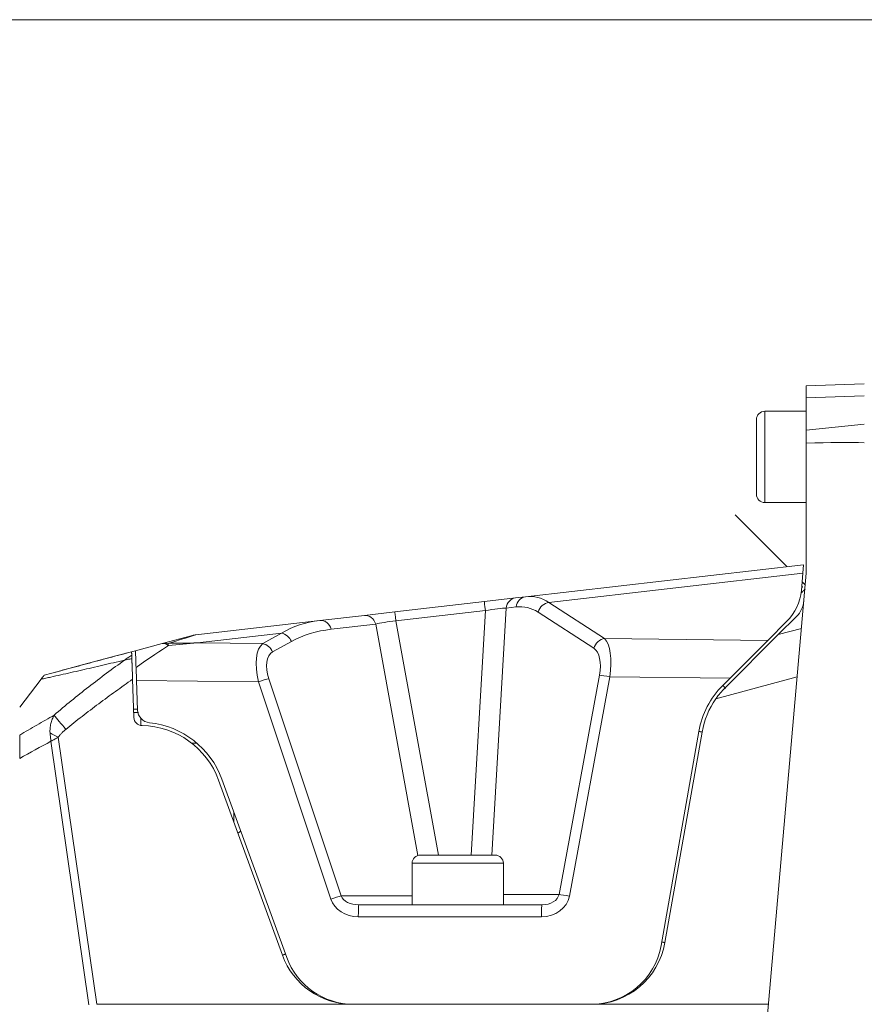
# Model space of a CAD drawing. Header units: millimetres. Extents: x 4 to 836, y 5 to 589.
# Tile 40 of 163: x 425 to 476, y 132 to 191. Entities that reach past the tile are written whole.
import ezdxf

# ---------------------------------------------------------------- set-up
doc = ezdxf.new("R2010")
doc.units = ezdxf.units.MM
doc.layers.add('1', color=7, linetype='Continuous', true_color=0xffffff)

msp = doc.modelspace()

# ---------------------------------------------------------------- linework, layer by layer
at = {"layer": '1', "color": 251, "linetype": 'Continuous', "lineweight": 18}
msp.add_line((510.845, 191.467), (373.329, 191.467), dxfattribs=at)
at = {"layer": '1', "color": 9, "linetype": 'Continuous', "lineweight": 18}
for p, q in [((472.395, 169.402), (475.895, 169.524)), ((472.395, 168.67), (472.395, 169.402)), ((472.395, 166.725), (472.395, 168.67)), ((472.395, 165.945), (472.395, 166.725)), ((472.395, 165.945), (472.395, 158.111)), ((455.482, 156.679), (472.238, 158.613)), ((472.238, 158.613), (472.194, 158.105)), ((472.395, 158.111), (469.245, 122.111)), ((472.102, 157.061), (472.194, 158.105)), ((447.608, 155.771), (452.998, 156.393)), ((452.998, 156.393), (454.881, 156.61)), ((454.881, 156.61), (455.482, 156.679)), ((443.083, 155.248), (445.765, 155.558)), ((445.765, 155.558), (447.608, 155.771)), ((435.617, 154.387), (443.083, 155.248)), ((470.085, 154.052), (471.235, 155.201)), ((470.712, 154.396), (471.814, 155.497)), ((433.583, 153.859), (435.4, 154.346)), ((467.51, 151.193), (470.712, 154.396)), ((431.972, 153.427), (433.583, 153.859)), ((470.085, 154.052), (467.806, 151.772)), ((428.759, 152.566), (430.957, 153.155)), ((430.957, 153.155), (431.972, 153.427)), ((427.019, 152.1), (428.759, 152.566)), ((432.035, 151.629), (432.007, 152.424)), ((426.29, 151.711), (424.995, 150.023)), ((431.878, 149.393), (431.798, 151.704)), ((432.035, 151.629), (432.097, 149.852)), ((467.368, 151.335), (467.806, 151.772)), ((432.095, 149.911), (431.86, 149.911)), ((463.65, 135.665), (465.924, 148.561)), ((463.883, 135.83), (466.121, 148.526)), ((436.984, 145.621), (440.824, 135.072)), ((441.085, 134.941), (437.172, 145.69)), ((445.428, 138.111), (449.572, 138.111)), ((453.07, 138.111), (456.468, 138.111)), ((445.053, 132.111), (429.637, 132.111)), ((459.451, 132.111), (445.053, 132.111)), ((470.12, 132.111), (459.451, 132.111))]:
    msp.add_line(p, q, dxfattribs=at)
at = {"layer": '1', "color": 9, "linetype": 'Continuous', "lineweight": 13}
for p, q in [((475.895, 168.792), (472.395, 168.67)), ((472.395, 166.725), (475.895, 167.092)), ((472.194, 158.105), (456.89, 156.339)), ((456.89, 156.339), (460.248, 154.158)), ((453.059, 155.842), (447.668, 155.22)), ((452.202, 141.111), (453.059, 155.842)), ((454.314, 155.995), (453.448, 141.111)), ((454.915, 156.065), (454.314, 155.995)), ((459.596, 153.571), (456.238, 155.752)), ((446.448, 155.03), (443.767, 154.721)), ((448.979, 141.083), (446.448, 155.03)), ((447.668, 155.22), (450.229, 141.112)), ((440.773, 154.479), (435.709, 153.894)), ((439.638, 153.852), (440.773, 154.479)), ((470.712, 154.396), (472.103, 154.775)), ((435.709, 153.894), (439.638, 153.852)), ((441.371, 153.979), (440.235, 153.352)), ((460.248, 154.158), (470.085, 154.052)), ((457.497, 138.731), (459.938, 151.954)), ((439.38, 151.55), (432.035, 151.629)), ((443.741, 138.452), (439.38, 151.55)), ((440.004, 151.741), (444.365, 138.644)), ((460.564, 151.85), (458.123, 138.627)), ((467.806, 151.772), (460.564, 151.85)), ((471.848, 151.855), (466.946, 150.52)), ((429.167, 132.076), (426.88, 147.972)), ((427.321, 148.206), (429.637, 132.111)), ((444.365, 138.644), (448.645, 138.644)), ((454.145, 138.731), (457.497, 138.731)), ((456.442, 137.388), (445.402, 137.388))]:
    msp.add_line(p, q, dxfattribs=at)
at = {"layer": '1', "color": 27, "linetype": 'Continuous', "lineweight": 18}
for p, q in [((472.395, 167.861), (469.895, 167.861)), ((469.395, 167.361), (469.395, 167.19)), ((469.395, 167.19), (469.395, 162.861)), ((469.895, 162.361), (472.395, 162.361)), ((435.668, 147.861), (435.395, 147.861)), ((435.395, 147.861), (435.395, 147.827)), ((449.145, 141.111), (453.645, 141.111)), ((448.645, 140.611), (448.645, 138.111)), ((454.145, 138.111), (454.145, 140.611)), ((449.572, 138.111), (453.07, 138.111))]:
    msp.add_line(p, q, dxfattribs=at)
at = {"layer": '1', "color": 27, "linetype": 'Continuous', "lineweight": 13}
for p, q in [((469.895, 167.652), (469.895, 167.861)), ((469.895, 162.361), (469.895, 167.652)), ((437.895, 143.704), (437.895, 143.12)), ((448.645, 140.611), (454.145, 140.611))]:
    msp.add_line(p, q, dxfattribs=at)
at = {"layer": '1', "color": 252, "linetype": 'Continuous', "lineweight": 18}
for p, q in [((468.11, 161.615), (471.228, 158.497)), ((472.147, 157.577), (472.332, 157.393)), ((472.173, 157.271), (472.174, 157.271)), ((472.174, 157.271), (472.176, 157.273))]:
    msp.add_line(p, q, dxfattribs=at)
at = {"layer": '1', "color": 27, "linetype": 'Continuous', "lineweight": 18}
for centre, start, end in [((469.895, 167.361), 90, 180), ((469.895, 162.861), 180, 270), ((437.895, 142.861), 300.17531, 326.03062), ((449.145, 140.611), 90, 180), ((453.645, 140.611), 0, 90)]:
    msp.add_arc(centre, 0.5, start, end, dxfattribs=at)
at = {"layer": '1', "color": 9, "linetype": 'Continuous', "lineweight": 18}
for centre, radius, start, end in [((435.789, 152.897), 1.5, 96.58353, 105), ((471.045, 147.658), 5.2, 135, 170), ((471.045, 147.658), 5, 145.0759, 170), ((432.897, 149.88), 0.8, 182, 264.15872), ((432.378, 149.411), 0.5, 182, 269.04224), ((432.286, 143.911), 5.2, 20, 84.15872), ((432.286, 143.911), 5, 20, 89.04224), ((459.416, 136.411), 4.3, 270, 350), ((459.451, 136.611), 4.5, 270, 350), ((445.053, 136.611), 4.5, 200, 270), ((445.125, 136.411), 4.3, 200, 270)]:
    msp.add_arc(centre, radius, start, end, dxfattribs=at)
for centre, major_axis, ratio, start_param, end_param in [((406.761, 158.07), (71.634, 7.505), 0.03471, 0.261332, 0.408565), ((469.114, 157.323), (0, 3), 1, 3.926991, 4.625123), ((470.753, 156.558), (0.204, -1.486), 1, 0.648698, 1.346829)]:
    msp.add_ellipse(centre, major_axis=major_axis, ratio=ratio, start_param=start_param, end_param=end_param, dxfattribs=at)
at = {"layer": '1', "color": 9, "linetype": 'Continuous', "lineweight": 13}
for centre, major_axis, ratio, start_param, end_param in [((454.169, 146.462), (1.946, 10.196), 0.441133, 6.102903, 6.420468), ((453.084, 155.648), (-0.086, 0.745), 0.003951, 0, 1.306762), ((454.967, 155.865), (-0.086, 0.745), 0.877005, 0, 1.295121), ((455.568, 155.934), (-0.086, 0.745), 0.877005, 0, 1.295121), ((453.517, 146.592), (2.052, 9.443), 0.444783, 6.116253, 6.433818), ((456.89, 155.621), (0.409, 0.629), 0.872046, 0.640229, 1.905037), ((445.851, 154.813), (-0.086, 0.745), 0.841353, 4.910452, 6.283185), ((447.694, 155.026), (-0.086, 0.745), 0.003951, 0, 1.306762), ((452.974, 155.635), (1.52, 0.311), 0.119984, 0.466857, 1.490136), ((447.117, 145.648), (6.94, -8.407), 0.681309, 2.725655, 3.04322), ((443.169, 154.503), (-0.086, 0.745), 0.841353, 4.910452, 6.283185), ((447.723, 155.029), (1.502, 0.122), 0.129114, 1.596585, 2.573289), ((379.694, 137.866), (55.925, 16.52), 0.001549, 6.03684, 6.292084), ((440.773, 153.761), (0.363, -0.657), 0.845139, 1.439128, 2.562872), ((447.715, 145.865), (7.732, -7.021), 0.708948, 2.586491, 2.904056), ((430.787, 151.556), (3.604, 2.461), 0.006944, 0.488751, 1.220646), ((433.971, 152.41), (0.388, -1.449), 0.696276, 2.805969, 3.141593), ((433.971, 152.41), (0.388, -1.449), 0.436361, 2.604396, 3.141593), ((433.971, 152.41), (-0.057, 1.499), 0.058057, 5.803818, 6.04411), ((440.569, 151.451), (0.771, -2.485), 0.431649, 3.300236, 4.539608), ((439.638, 153.134), (0.363, -0.657), 0.845139, 1.439128, 2.562872), ((460.248, 153.441), (0.409, 0.629), 0.872046, 0.640229, 1.905037), ((459.631, 151.774), (0.414, 2.492), 0.36064, 4.802779, 6.042151), ((441.167, 151.668), (0.932, -1.683), 0.539998, 3.141059, 4.380431), ((458.979, 151.904), (0.48, 1.729), 0.514733, 4.883118, 6.12249), ((460.59, 151.824), (-0.738, 0.136), 0.028013, 4.753033, 5.802349), ((439.406, 151.524), (0.712, 0.237), 0.044142, 0.559115, 1.592863), ((427.823, 148.632), (-0.95, 1.161), 0.00491, 0.666378, 1.521681), ((427.374, 148.154), (1.325, -0.704), 0.014465, 1.617991, 2.005597), ((443.767, 138.426), (0.712, 0.237), 0.044142, 0.559115, 1.592863), ((445.436, 138.888), (1.759, 0.105), 0.850879, 3.365635, 4.642152), ((445.462, 138.861), (1.136, 0.04), 0.659185, 3.382829, 4.659347), ((456.414, 138.888), (1.729, -0.098), 0.865621, 4.77794, 6.174204), ((456.44, 138.861), (1.069, -0.039), 0.700758, 4.764615, 6.160878), ((458.15, 138.601), (-0.738, 0.136), 0.028013, 4.753033, 5.802349), ((445.428, 137.361), (0, 0.75), 0.034899, 0, 1.53589), ((456.468, 137.361), (0, 0.75), 0.034899, 0, 1.53589)]:
    msp.add_ellipse(centre, major_axis=major_axis, ratio=ratio, start_param=start_param, end_param=end_param, dxfattribs=at)
at = {"layer": '1', "color": 252, "linetype": 'Continuous', "lineweight": 13}
for points, knots in [([(472.341, 157.156), (472.328, 157.142), (472.312, 157.127), (472.263, 157.078), (472.226, 157.04), (472.157, 156.971), (472.128, 156.943), (472.098, 156.913)], [0, 0, 0, 0, 0.240376, 0.240376, 0.709859, 0.709859, 1, 1, 1, 1]), ([(432.15, 149.711), (432.103, 149.711), (432.056, 149.711), (431.96, 149.711), (431.912, 149.711), (431.863, 149.711)], [0, 0, 0, 0, 0.490421, 0.490421, 1, 1, 1, 1])]:
    msp.add_open_spline(points, degree=3, knots=knots, dxfattribs=at)
at = {"layer": '1', "color": 252, "linetype": 'Continuous', "lineweight": 18}
for points, knots in [([(472.151, 157.249), (472.152, 157.249), (472.152, 157.25), (472.175, 157.273), (472.181, 157.279), (472.182, 157.28), (472.181, 157.279), (472.179, 157.277), (472.179, 157.277), (472.179, 157.276)], [0, 0, 0, 0, 0.01791, 0.01791, 0.614925, 0.614925, 0.913433, 0.913433, 1, 1, 1, 1]), ([(472.173, 157.27), (472.173, 157.27), (472.173, 157.27), (472.174, 157.271), (472.174, 157.272), (472.176, 157.274), (472.178, 157.275), (472.18, 157.277), (472.181, 157.278), (472.181, 157.279), (472.181, 157.279), (472.181, 157.279)], [0, 0, 0, 0, 0.076041, 0.076041, 0.377791, 0.377791, 0.679541, 0.679541, 0.981291, 0.981291, 1, 1, 1, 1])]:
    msp.add_open_spline(points, degree=3, knots=knots, dxfattribs=at)
at = {"layer": '1', "color": 9, "linetype": 'Continuous', "lineweight": 13}
for points in [[(433.937, 153.867), (434.528, 153.882), (435.118, 153.891), (435.709, 153.894)], [(433.961, 153.741), (434.544, 153.805), (435.126, 153.856), (435.709, 153.894)], [(426.88, 147.972), (426.25, 147.628), (425.621, 147.282), (424.995, 146.931)]]:
    msp.add_open_spline(points, degree=3, dxfattribs=at)
at = {"layer": '1', "color": 9, "linetype": 'Continuous', "lineweight": 18}
for points, knots in [([(426.477, 151.955), (426.676, 152.008), (426.879, 152.062), (427.191, 152.146), (427.295, 152.174), (427.506, 152.23), (427.613, 152.259), (427.933, 152.345), (428.149, 152.403), (428.586, 152.519), (428.806, 152.578), (429.249, 152.697), (429.472, 152.757), (429.921, 152.877), (430.146, 152.938), (430.825, 153.119), (431.281, 153.242), (431.74, 153.365)], [0, 0, 0, 0, 0.125, 0.125, 0.1875, 0.1875, 0.25, 0.25, 0.375, 0.375, 0.5, 0.5, 0.625, 0.625, 0.75, 0.75, 1, 1, 1, 1]), ([(431.74, 153.365), (431.74, 153.365), (431.74, 153.36), (431.74, 153.343), (431.741, 153.33), (431.742, 153.303), (431.742, 153.293), (431.743, 153.271), (431.743, 153.258), (431.745, 153.217), (431.746, 153.185), (431.747, 153.149)], [0, 0, 0, 0, 0.25, 0.25, 0.5, 0.5, 0.625, 0.625, 0.75, 0.75, 1, 1, 1, 1]), ([(431.747, 153.149), (431.748, 153.123), (431.749, 153.093), (431.751, 153.024), (431.753, 152.985), (431.754, 152.941)], [0, 0, 0, 0, 0.5, 0.5, 1, 1, 1, 1]), ([(432.007, 152.424), (432.005, 152.497), (432, 152.637), (431.995, 152.766), (431.992, 152.858), (431.991, 152.888), (431.989, 152.946), (431.988, 152.974), (431.985, 153.054), (431.984, 153.103), (431.981, 153.17), (431.981, 153.191), (431.979, 153.221), (431.979, 153.231), (431.978, 153.249), (431.978, 153.258), (431.977, 153.302), (431.976, 153.331), (431.974, 153.366), (431.974, 153.377), (431.974, 153.39), (431.973, 153.395), (431.973, 153.402), (431.973, 153.406), (431.972, 153.421), (431.972, 153.427), (431.972, 153.427)], [0, 0, 0, 0, 0.12502, 0.25004, 0.25004, 0.31255, 0.31255, 0.37506, 0.37506, 0.50008, 0.50008, 0.56259, 0.56259, 0.593844, 0.593844, 0.625099, 0.625099, 0.750119, 0.750119, 0.812629, 0.812629, 0.843884, 0.843884, 0.875139, 0.875139, 1, 1, 1, 1]), ([(431.754, 152.941), (431.756, 152.899), (431.757, 152.856), (431.76, 152.788), (431.76, 152.765), (431.762, 152.718), (431.763, 152.694), (431.767, 152.573), (431.771, 152.472), (431.775, 152.339), (431.776, 152.313), (431.778, 152.259), (431.779, 152.232), (431.782, 152.15), (431.784, 152.095), (431.79, 151.93), (431.794, 151.818), (431.798, 151.704)], [0, 0, 0, 0, 0.125, 0.125, 0.1875, 0.1875, 0.25, 0.25, 0.5, 0.5, 0.5625, 0.5625, 0.625, 0.625, 0.75, 0.75, 1, 1, 1, 1]), ([(426.29, 151.711), (426.325, 151.757), (426.355, 151.795), (426.385, 151.834), (426.391, 151.842), (426.402, 151.856), (426.407, 151.863), (426.422, 151.882), (426.43, 151.893), (426.452, 151.921), (426.462, 151.934), (426.471, 151.947), (426.474, 151.95), (426.477, 151.954), (426.477, 151.955), (426.477, 151.955)], [0, 0, 0, 0, 0.25021, 0.25021, 0.312762, 0.312762, 0.375315, 0.375315, 0.50042, 0.50042, 0.750629, 0.750629, 0.875734, 0.875734, 1, 1, 1, 1]), ([(466.946, 150.52), (467.03, 150.641), (467.119, 150.757), (467.307, 150.981), (467.406, 151.089), (467.51, 151.193)], [0, 0, 0, 0, 0.5, 0.5, 1, 1, 1, 1]), ([(424.995, 146.931), (424.995, 147.059), (424.995, 147.186), (424.995, 147.374), (424.995, 147.436), (424.995, 147.529), (424.995, 147.56), (424.995, 147.621), (424.995, 147.652), (424.995, 147.804), (424.995, 147.92), (424.995, 148.085), (424.995, 148.139), (424.995, 148.217), (424.995, 148.243), (424.995, 148.293), (424.995, 148.318), (424.995, 148.342)], [0, 0, 0, 0, 0.25, 0.25, 0.375, 0.375, 0.4375, 0.4375, 0.5, 0.5, 0.75, 0.75, 0.875, 0.875, 0.9375, 0.9375, 1, 1, 1, 1])]:
    msp.add_open_spline(points, degree=3, knots=knots, dxfattribs=at)
at = {"layer": '1', "color": 9, "linetype": 'Continuous', "lineweight": 13}
for points, knots in [([(431.314, 152.863), (431.384, 152.914), (431.455, 152.963), (431.6, 153.058), (431.673, 153.104), (431.747, 153.149)], [0, 0, 0, 0, 0.5, 0.5, 1, 1, 1, 1]), ([(431.314, 152.863), (430.872, 152.758), (430.433, 152.654), (429.782, 152.501), (429.566, 152.45), (429.136, 152.351), (428.923, 152.301), (428.5, 152.204), (428.29, 152.156), (427.874, 152.062), (427.669, 152.016), (427.264, 151.925), (427.064, 151.881), (426.769, 151.816), (426.672, 151.794), (426.479, 151.752), (426.384, 151.731), (426.29, 151.711)], [0, 0, 0, 0, 0.25, 0.25, 0.375, 0.375, 0.5, 0.5, 0.625, 0.625, 0.75, 0.75, 0.875, 0.875, 0.9375, 0.9375, 1, 1, 1, 1]), ([(427.073, 149.542), (427.411, 149.837), (427.754, 150.125), (428.449, 150.693), (428.8, 150.973), (429.51, 151.524), (429.867, 151.796), (430.587, 152.334), (430.95, 152.6), (431.314, 152.863)], [0, 0, 0, 0, 0.25, 0.25, 0.5, 0.5, 0.75, 0.75, 1, 1, 1, 1]), ([(431.754, 152.941), (431.678, 152.932), (431.604, 152.921), (431.457, 152.895), (431.384, 152.88), (431.314, 152.863)], [0, 0, 0, 0, 0.5, 0.5, 1, 1, 1, 1]), ([(431.798, 151.704), (431.454, 151.463), (431.112, 151.22), (430.432, 150.729), (430.093, 150.481), (429.42, 149.979), (429.086, 149.726), (428.423, 149.211), (428.095, 148.95), (427.77, 148.685)], [0, 0, 0, 0, 0.25, 0.25, 0.5, 0.5, 0.75, 0.75, 1, 1, 1, 1]), ([(424.995, 148.342), (425.34, 148.546), (425.685, 148.747), (426.378, 149.147), (426.725, 149.345), (427.073, 149.542)], [0, 0, 0, 0, 0.5, 0.5, 1, 1, 1, 1]), ([(426.825, 148.467), (426.821, 148.516), (426.82, 148.564), (426.82, 148.66), (426.823, 148.708), (426.832, 148.803), (426.838, 148.85), (426.853, 148.942), (426.863, 148.988), (426.896, 149.124), (426.925, 149.211), (426.991, 149.38), (427.03, 149.462), (427.073, 149.542)], [0, 0, 0, 0, 0.125, 0.125, 0.25, 0.25, 0.375, 0.375, 0.5, 0.5, 0.75, 0.75, 1, 1, 1, 1]), ([(426.88, 147.972), (426.877, 147.992), (426.874, 148.013), (426.868, 148.055), (426.86, 148.118), (426.853, 148.18), (426.839, 148.304), (426.831, 148.386), (426.825, 148.467)], [0, 0, 0, 0, 0.125, 0.125, 0.25, 0.5, 0.5, 1, 1, 1, 1]), ([(427.77, 148.685), (427.728, 148.65), (427.686, 148.614), (427.604, 148.541), (427.564, 148.503), (427.487, 148.425), (427.449, 148.385), (427.397, 148.321), (427.38, 148.299), (427.349, 148.254), (427.334, 148.23), (427.321, 148.206)], [0, 0, 0, 0, 0.25, 0.25, 0.5, 0.5, 0.75, 0.75, 0.875, 0.875, 1, 1, 1, 1]), ([(426.88, 147.972), (426.897, 147.982), (426.916, 147.991), (426.952, 148.011), (427.006, 148.041), (427.061, 148.07), (427.172, 148.129), (427.246, 148.167), (427.321, 148.206)], [0, 0, 0, 0, 0.125, 0.125, 0.25, 0.5, 0.5, 1, 1, 1, 1])]:
    msp.add_open_spline(points, degree=3, knots=knots, dxfattribs=at)
at = {"layer": '1', "color": 252, "linetype": 'Continuous', "lineweight": 18}
for points in [[(467.542, 151.161), (467.368, 151.335)], [(432.286, 148.911), (432.286, 149.37)], [(466.121, 148.526), (465.924, 148.561)], [(463.883, 135.83), (463.686, 135.865)], [(440.867, 135.088), (441.012, 135.141)]]:
    msp.add_open_spline(points, degree=1, dxfattribs=at)

doc.saveas('drawing.dxf')
